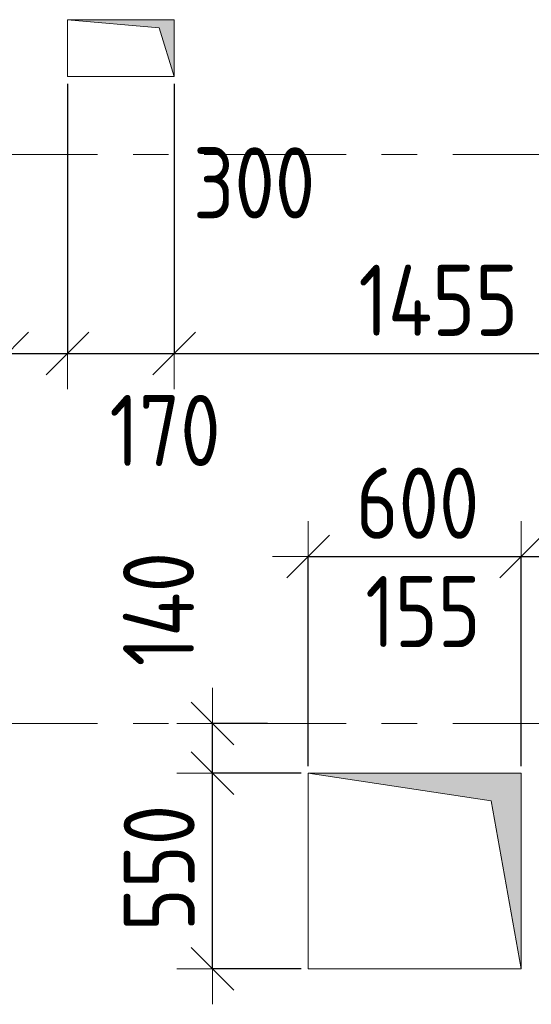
# Model space of a CAD drawing. Header units: metres. Extents: x -38 to 89, y -15 to 21.
# Tile 77 of 129: x 52.15 to 53.59, y 6.61 to 9.38. Entities that reach past the tile are written whole.
import ezdxf

# ---------------------------------------------------------------- set-up
doc = ezdxf.new("R2010")
doc.units = ezdxf.units.M
doc.header["$PDMODE"] = 65
doc.linetypes.add('______11', pattern=[0.5, 0.4, -0.05, 0, -0.05])
doc.linetypes.add('______5', pattern=[1.1, 0.8, -0.1, 0.1, -0.1])
for name, color, linetype, lineweight in [('XR$2$Осевая линия (1)', 7, '______5', 13), ('XR$3$Перекрытие (1)', 7, 'Continuous', 35), ('XR$4$Размерная линия (1)', 7, 'Continuous', 13), ('XR$5$Размерная линия (1)', 7, 'Continuous', 13)]:
    doc.layers.add(name, color=color, linetype=linetype, lineweight=lineweight)
doc.layers.add('XR$3$Макрос проема_ отверстия', color=7, linetype='Continuous', lineweight=13, true_color=0x2d2d2d)
doc.styles.add('ISOCPEUR', font='txt')
doc.dimstyles.new('DIMSTYLE_3', dxfattribs={"dimtxt": 0.2, "dimasz": 0.2, "dimexe": 0, "dimexo": 0, "dimgap": 0.1, "dimtad": 2, "dimdec": 0, "dimlfac": 1000, "dimrnd": 5, "dimzin": 12, "dimdsep": 46, "dimtxsty": 'ISOCPEUR', "dimblk1": 'ALL_ML_STRICH', "dimblk2": 'ALL_ML_STRICH', "dimsah": 1, "dimcen": 0, "dimclrd": 7, "dimclre": 256, "dimclrt": 7, "dimadec": 0, "dimazin": 0, "dimtfac": 1, "dimtdec": 0, "dimtix": 1, "dimtmove": 2, "dimatfit": 3, "dimfxl": 0, "dimtzin": 0, "dimlwd": 0, "dimlwe": -3, "dimarcsym": 0})
doc.dimstyles.new('DIMSTYLE_6', dxfattribs={"dimtxt": 0.2, "dimasz": 0.2, "dimexe": 0, "dimexo": 0, "dimgap": 0.1, "dimtad": 2, "dimdec": 0, "dimlfac": 1000, "dimrnd": 5, "dimzin": 12, "dimdsep": 46, "dimtxsty": 'ISOCPEUR', "dimblk1": 'ALL_ML_STRICH', "dimblk2": 'ALL_ML_STRICH', "dimsah": 1, "dimcen": 0, "dimclrd": 7, "dimclre": 256, "dimclrt": 7, "dimadec": 0, "dimazin": 0, "dimtfac": 1, "dimtdec": 0, "dimtix": 1, "dimtmove": 2, "dimatfit": 3, "dimfxl": 0, "dimtvp": 1.2, "dimtzin": 0, "dimlwd": 0, "dimlwe": -3, "dimarcsym": 0})
doc.dimstyles.new('DIMSTYLE_7', dxfattribs={"dimtxt": 0.2, "dimasz": 0.2, "dimexe": 0, "dimexo": 0, "dimgap": 0.1, "dimtad": 0, "dimdec": 0, "dimlfac": 1000, "dimrnd": 5, "dimzin": 12, "dimdsep": 46, "dimtxsty": 'ISOCPEUR', "dimblk1": 'ALL_ML_STRICH', "dimblk2": 'ALL_ML_STRICH', "dimsah": 1, "dimcen": 0, "dimclrd": 7, "dimclre": 256, "dimclrt": 7, "dimadec": 0, "dimazin": 0, "dimtfac": 1, "dimtdec": 0, "dimtix": 1, "dimtmove": 2, "dimatfit": 3, "dimfxl": 0, "dimtvp": 1.2, "dimtzin": 0, "dimlwd": 0, "dimlwe": -3, "dimarcsym": 0})

# ---------------------------------------------------------------- blocks, each defined once
blk = doc.blocks.new('Отображение проема', base_point=(-1.1579, -49.3094))
at = {"layer": 'XR$3$Макрос проема_ отверстия', "true_color": 0x000000, "transparency": 33554687}
blk.add_hatch(color=18, dxfattribs=at).paths.add_polyline_path([(-1.1579, -50.1094), (-1.0448, -49.4225), (-0.3579, -49.3094), (-1.1579, -49.3094)])
at = {"layer": 'XR$3$Макрос проема_ отверстия', "transparency": 33554687}
for p, q in [((-1.1579, -50.1094), (-1.1579, -49.3094)), ((-1.1579, -49.3094), (-0.3579, -49.3094)), ((-1.0448, -49.4225), (-0.3579, -49.3094)), ((-1.1579, -50.1094), (-1.0448, -49.4225))]:
    blk.add_line(p, q, dxfattribs=at)
blk = doc.blocks.new('ALL_ML_STRICH')
at = {"color": 0, "linetype": 'ByBlock', "lineweight": -2}
for p, q in [((0, -0.5), (0, 0.5)), ((-0.3, -0.3), (0.3, 0.3)), ((-1, 0), (0.5, 0))]:
    blk.add_line(p, q, dxfattribs=at)
blk = doc.blocks.new('*D49')
at = {"layer": 'DEFPOINTS', "color": 7, "linetype": 'Continuous', "lineweight": 13, "transparency": 33554687}
for p in [(51.6156, 9.2192), (52.1156, 9.2192), (51.6156, 8.44)]:
    blk.add_point(p, dxfattribs=at)
at = {"layer": 'XR$4$Размерная линия (1)', "color": 9, "linetype": 'Continuous', "lineweight": -2, "true_color": 0xc7c7c7, "transparency": 33554687}
for p, q in [((51.6156, 9.1992), (51.6156, 8.44)), ((52.1156, 9.1992), (52.1156, 8.44))]:
    blk.add_line(p, q, dxfattribs=at)
at = {"layer": 'XR$4$Размерная линия (1)', "color": 7, "linetype": 'Continuous', "lineweight": -2, "transparency": 33554687}
blk.add_line((51.6156, 8.44), (52.1156, 8.44), dxfattribs=at)
at = {"layer": 'XR$4$Размерная линия (1)', "color": 7, "linetype": 'Continuous', "lineweight": 13, "transparency": 33554687, "xscale": 0.2, "yscale": 0.2, "zscale": 0.2, "rotation": 180}
blk.add_blockref('ALL_ML_STRICH', (51.6156, 8.44), dxfattribs=at)
at = {"layer": 'XR$4$Размерная линия (1)', "color": 7, "linetype": 'Continuous', "lineweight": 13, "transparency": 33554687, "xscale": 0.2, "yscale": 0.2, "zscale": 0.2}
blk.add_blockref('ALL_ML_STRICH', (52.1156, 8.44), dxfattribs=at)
at = {"layer": 'XR$4$Размерная линия (1)', "color": 7, "linetype": 'Continuous', "lineweight": 13, "transparency": 33554687, "insert": (51.518, 8.2314), "char_height": 0.2, "width": 0.5, "attachment_point": 5, "style": 'ISOCPEUR'}
blk.add_mtext('\\W0.83;\\A1;{500}', dxfattribs=at)
blk = doc.blocks.new('*D50')
at = {"layer": 'DEFPOINTS', "color": 7, "linetype": 'Continuous', "lineweight": 13, "transparency": 33554687}
for p in [(52.1156, 9.2192), (52.2856, 9.2192), (52.1156, 8.44)]:
    blk.add_point(p, dxfattribs=at)
at = {"layer": 'XR$4$Размерная линия (1)', "color": 9, "linetype": 'Continuous', "lineweight": -2, "true_color": 0xc7c7c7, "transparency": 33554687}
for p, q in [((52.1156, 9.1992), (52.1156, 8.44)), ((52.2856, 9.1992), (52.2856, 8.44))]:
    blk.add_line(p, q, dxfattribs=at)
at = {"layer": 'XR$4$Размерная линия (1)', "color": 7, "linetype": 'Continuous', "lineweight": -2, "transparency": 33554687}
blk.add_line((52.1156, 8.44), (52.2856, 8.44), dxfattribs=at)
at = {"layer": 'XR$4$Размерная линия (1)', "color": 7, "linetype": 'Continuous', "lineweight": 13, "transparency": 33554687, "xscale": 0.2, "yscale": 0.2, "zscale": 0.2, "rotation": 180}
blk.add_blockref('ALL_ML_STRICH', (52.1156, 8.44), dxfattribs=at)
at = {"layer": 'XR$4$Размерная линия (1)', "color": 7, "linetype": 'Continuous', "lineweight": 13, "transparency": 33554687, "xscale": 0.2, "yscale": 0.2, "zscale": 0.2}
blk.add_blockref('ALL_ML_STRICH', (52.2856, 8.44), dxfattribs=at)
at = {"layer": 'XR$4$Размерная линия (1)', "color": 7, "linetype": 'Continuous', "lineweight": 13, "transparency": 33554687, "insert": (52.56, 8.2238), "char_height": 0.2, "width": 0.5, "attachment_point": 5, "style": 'ISOCPEUR'}
blk.add_mtext('\\W0.83;\\A1;{170}', dxfattribs=at)
blk = doc.blocks.new('*D51')
at = {"layer": 'DEFPOINTS', "color": 7, "linetype": 'Continuous', "lineweight": 13, "transparency": 33554687}
for p in [(52.2856, 9.2192), (52.5856, 9.2192), (52.2856, 8.44)]:
    blk.add_point(p, dxfattribs=at)
at = {"layer": 'XR$4$Размерная линия (1)', "color": 9, "linetype": 'Continuous', "lineweight": -2, "true_color": 0xc7c7c7, "transparency": 33554687}
for p, q in [((52.2856, 9.1992), (52.2856, 8.44)), ((52.5856, 9.1992), (52.5856, 8.44))]:
    blk.add_line(p, q, dxfattribs=at)
at = {"layer": 'XR$4$Размерная линия (1)', "color": 7, "linetype": 'Continuous', "lineweight": -2, "transparency": 33554687}
blk.add_line((52.2856, 8.44), (52.5856, 8.44), dxfattribs=at)
at = {"layer": 'XR$4$Размерная линия (1)', "color": 7, "linetype": 'Continuous', "lineweight": 13, "transparency": 33554687, "xscale": 0.2, "yscale": 0.2, "zscale": 0.2, "rotation": 180}
blk.add_blockref('ALL_ML_STRICH', (52.2856, 8.44), dxfattribs=at)
at = {"layer": 'XR$4$Размерная линия (1)', "color": 7, "linetype": 'Continuous', "lineweight": 13, "transparency": 33554687, "xscale": 0.2, "yscale": 0.2, "zscale": 0.2}
blk.add_blockref('ALL_ML_STRICH', (52.5856, 8.44), dxfattribs=at)
at = {"layer": 'XR$4$Размерная линия (1)', "color": 7, "linetype": 'Continuous', "lineweight": 13, "transparency": 33554687, "insert": (52.8108, 8.9202), "char_height": 0.2, "width": 0.5, "attachment_point": 5, "style": 'ISOCPEUR'}
blk.add_mtext('\\W0.83;\\A1;{300}', dxfattribs=at)
blk = doc.blocks.new('*D52')
at = {"layer": 'DEFPOINTS', "color": 7, "linetype": 'Continuous', "lineweight": 13, "transparency": 33554687}
for p in [(52.5856, 9.2192), (54.04, 8.8), (52.5856, 8.44)]:
    blk.add_point(p, dxfattribs=at)
at = {"layer": 'XR$4$Размерная линия (1)', "color": 9, "linetype": 'Continuous', "lineweight": -2, "true_color": 0xc7c7c7, "transparency": 33554687}
for p, q in [((52.5856, 9.1992), (52.5856, 8.44)), ((54.04, 8.78), (54.04, 8.44))]:
    blk.add_line(p, q, dxfattribs=at)
at = {"layer": 'XR$4$Размерная линия (1)', "color": 7, "linetype": 'Continuous', "lineweight": -2, "transparency": 33554687}
blk.add_line((52.5856, 8.44), (54.04, 8.44), dxfattribs=at)
at = {"layer": 'XR$4$Размерная линия (1)', "color": 7, "linetype": 'Continuous', "lineweight": 13, "transparency": 33554687, "xscale": 0.2, "yscale": 0.2, "zscale": 0.2, "rotation": 180}
blk.add_blockref('ALL_ML_STRICH', (52.5856, 8.44), dxfattribs=at)
at = {"layer": 'XR$4$Размерная линия (1)', "color": 7, "linetype": 'Continuous', "lineweight": 13, "transparency": 33554687, "xscale": 0.2, "yscale": 0.2, "zscale": 0.2}
blk.add_blockref('ALL_ML_STRICH', (54.04, 8.44), dxfattribs=at)
at = {"layer": 'XR$4$Размерная линия (1)', "color": 7, "linetype": 'Continuous', "lineweight": 13, "transparency": 33554687, "insert": (53.3295, 8.59), "char_height": 0.2, "width": 0.666667, "attachment_point": 5, "style": 'ISOCPEUR'}
blk.add_mtext('\\W0.83;\\A1;{1455}', dxfattribs=at)
blk = doc.blocks.new('*D57')
at = {"layer": 'DEFPOINTS', "color": 7, "linetype": 'Continuous', "lineweight": 13, "transparency": 33554687}
for p in [(52.963, 7.2599), (52.6934, 6.7099), (52.963, 6.7099)]:
    blk.add_point(p, dxfattribs=at)
at = {"layer": 'XR$4$Размерная линия (1)', "color": 9, "linetype": 'Continuous', "lineweight": -2, "true_color": 0xc7c7c7, "transparency": 33554687}
for p, q in [((52.943, 7.2599), (52.6934, 7.2599)), ((52.943, 6.7099), (52.6934, 6.7099))]:
    blk.add_line(p, q, dxfattribs=at)
at = {"layer": 'XR$4$Размерная линия (1)', "color": 7, "linetype": 'Continuous', "lineweight": -2, "transparency": 33554687}
blk.add_line((52.6934, 6.7099), (52.6934, 7.2599), dxfattribs=at)
at = {"layer": 'XR$4$Размерная линия (1)', "color": 7, "linetype": 'Continuous', "lineweight": 13, "transparency": 33554687, "xscale": 0.2, "yscale": 0.2, "zscale": 0.2}
for p, rotation in [((52.6934, 7.2599), 90), ((52.6934, 6.7099), 270)]:
    blk.add_blockref('ALL_ML_STRICH', p, dxfattribs=dict(at, rotation=rotation))
at = {"layer": 'XR$4$Размерная линия (1)', "color": 7, "linetype": 'Continuous', "lineweight": 13, "transparency": 33554687, "insert": (52.5434, 6.9932), "char_height": 0.2, "width": 0.5, "attachment_point": 5, "rotation": 90, "style": 'ISOCPEUR'}
blk.add_mtext('\\W0.83;\\A1;{550}', dxfattribs=at)
blk = doc.blocks.new('*D58')
at = {"layer": 'DEFPOINTS', "color": 7, "linetype": 'Continuous', "lineweight": 13, "transparency": 33554687}
for p in [(52.8689, 7.4), (52.6934, 7.2599), (52.963, 7.2599)]:
    blk.add_point(p, dxfattribs=at)
at = {"layer": 'XR$4$Размерная линия (1)', "color": 9, "linetype": 'Continuous', "lineweight": -2, "true_color": 0xc7c7c7, "transparency": 33554687}
for p, q in [((52.8489, 7.4), (52.6934, 7.4)), ((52.943, 7.2599), (52.6934, 7.2599))]:
    blk.add_line(p, q, dxfattribs=at)
at = {"layer": 'XR$4$Размерная линия (1)', "color": 7, "linetype": 'Continuous', "lineweight": -2, "transparency": 33554687}
blk.add_line((52.6934, 7.2599), (52.6934, 7.4), dxfattribs=at)
at = {"layer": 'XR$4$Размерная линия (1)', "color": 7, "linetype": 'Continuous', "lineweight": 13, "transparency": 33554687, "xscale": 0.2, "yscale": 0.2, "zscale": 0.2}
for p, rotation in [((52.6934, 7.4), 90), ((52.6934, 7.2599), 270)]:
    blk.add_blockref('ALL_ML_STRICH', p, dxfattribs=dict(at, rotation=rotation))
at = {"layer": 'XR$4$Размерная линия (1)', "color": 7, "linetype": 'Continuous', "lineweight": 13, "transparency": 33554687, "insert": (52.5417, 7.7214), "char_height": 0.2, "width": 0.5, "attachment_point": 5, "rotation": 90, "style": 'ISOCPEUR'}
blk.add_mtext('\\W0.83;\\A1;{140}', dxfattribs=at)
blk = doc.blocks.new('*D287')
at = {"layer": 'DEFPOINTS', "color": 7, "linetype": 'Continuous', "lineweight": 13, "transparency": 33554687}
for p in [(52.963, 7.8692), (52.963, 7.2599), (53.563, 7.2599)]:
    blk.add_point(p, dxfattribs=at)
at = {"layer": 'XR$4$Размерная линия (1)', "color": 9, "linetype": 'Continuous', "lineweight": -2, "true_color": 0xc7c7c7, "transparency": 33554687}
for p, q in [((52.963, 7.2799), (52.963, 7.8692)), ((53.563, 7.2799), (53.563, 7.8692))]:
    blk.add_line(p, q, dxfattribs=at)
at = {"layer": 'XR$4$Размерная линия (1)', "color": 7, "linetype": 'Continuous', "lineweight": -2, "transparency": 33554687}
blk.add_line((52.963, 7.8692), (53.563, 7.8692), dxfattribs=at)
at = {"layer": 'XR$4$Размерная линия (1)', "color": 7, "linetype": 'Continuous', "lineweight": 13, "transparency": 33554687, "xscale": 0.2, "yscale": 0.2, "zscale": 0.2, "rotation": 180}
blk.add_blockref('ALL_ML_STRICH', (52.963, 7.8692), dxfattribs=at)
at = {"layer": 'XR$4$Размерная линия (1)', "color": 7, "linetype": 'Continuous', "lineweight": 13, "transparency": 33554687, "xscale": 0.2, "yscale": 0.2, "zscale": 0.2}
blk.add_blockref('ALL_ML_STRICH', (53.563, 7.8692), dxfattribs=at)
at = {"layer": 'XR$4$Размерная линия (1)', "color": 7, "linetype": 'Continuous', "lineweight": 13, "transparency": 33554687, "insert": (53.2713, 8.0192), "char_height": 0.2, "width": 0.5, "attachment_point": 5, "style": 'ISOCPEUR'}
blk.add_mtext('\\W0.83;\\A1;{600}', dxfattribs=at)
blk = doc.blocks.new('*D288')
at = {"layer": 'DEFPOINTS', "color": 7, "linetype": 'Continuous', "lineweight": 13, "transparency": 33554687}
for p in [(53.563, 7.8692), (53.563, 7.2599), (54.4501, 7.0999)]:
    blk.add_point(p, dxfattribs=at)
at = {"layer": 'XR$4$Размерная линия (1)', "color": 9, "linetype": 'Continuous', "lineweight": -2, "true_color": 0xc7c7c7, "transparency": 33554687}
for p, q in [((53.563, 7.2799), (53.563, 7.8692)), ((54.4501, 7.1199), (54.4501, 7.8692))]:
    blk.add_line(p, q, dxfattribs=at)
at = {"layer": 'XR$4$Размерная линия (1)', "color": 7, "linetype": 'Continuous', "lineweight": -2, "transparency": 33554687}
blk.add_line((53.563, 7.8692), (54.4501, 7.8692), dxfattribs=at)
at = {"layer": 'XR$4$Размерная линия (1)', "color": 7, "linetype": 'Continuous', "lineweight": 13, "transparency": 33554687, "xscale": 0.2, "yscale": 0.2, "zscale": 0.2, "rotation": 180}
blk.add_blockref('ALL_ML_STRICH', (53.563, 7.8692), dxfattribs=at)
at = {"layer": 'XR$4$Размерная линия (1)', "color": 7, "linetype": 'Continuous', "lineweight": 13, "transparency": 33554687, "xscale": 0.2, "yscale": 0.2, "zscale": 0.2}
blk.add_blockref('ALL_ML_STRICH', (54.4501, 7.8692), dxfattribs=at)
at = {"layer": 'XR$4$Размерная линия (1)', "color": 7, "linetype": 'Continuous', "lineweight": 13, "transparency": 33554687, "insert": (54.0149, 8.0192), "char_height": 0.2, "width": 0.5, "attachment_point": 5, "style": 'ISOCPEUR'}
blk.add_mtext('\\W0.83;\\A1;{885}', dxfattribs=at)
blk = doc.blocks.new('*D396')
at = {"layer": 'DEFPOINTS', "color": 7, "linetype": 'Continuous', "lineweight": 13, "transparency": 33554687}
for p in [(51.6156, 9.2192), (52.1156, 9.2192), (51.6156, 8.44)]:
    blk.add_point(p, dxfattribs=at)
at = {"layer": 'XR$5$Размерная линия (1)', "color": 9, "linetype": 'Continuous', "lineweight": -2, "true_color": 0xc7c7c7, "transparency": 33554687}
for p, q in [((51.6156, 9.1992), (51.6156, 8.44)), ((52.1156, 9.1992), (52.1156, 8.44))]:
    blk.add_line(p, q, dxfattribs=at)
at = {"layer": 'XR$5$Размерная линия (1)', "color": 7, "linetype": 'Continuous', "lineweight": -2, "transparency": 33554687}
blk.add_line((51.6156, 8.44), (52.1156, 8.44), dxfattribs=at)
at = {"layer": 'XR$5$Размерная линия (1)', "color": 7, "linetype": 'Continuous', "lineweight": 13, "transparency": 33554687, "xscale": 0.2, "yscale": 0.2, "zscale": 0.2, "rotation": 180}
blk.add_blockref('ALL_ML_STRICH', (51.6156, 8.44), dxfattribs=at)
at = {"layer": 'XR$5$Размерная линия (1)', "color": 7, "linetype": 'Continuous', "lineweight": 13, "transparency": 33554687, "xscale": 0.2, "yscale": 0.2, "zscale": 0.2}
blk.add_blockref('ALL_ML_STRICH', (52.1156, 8.44), dxfattribs=at)
at = {"layer": 'XR$5$Размерная линия (1)', "color": 7, "linetype": 'Continuous', "lineweight": 13, "transparency": 33554687, "insert": (51.518, 8.2314), "char_height": 0.2, "width": 0.5, "attachment_point": 5, "style": 'ISOCPEUR'}
blk.add_mtext('\\W0.83;\\A1;{500}', dxfattribs=at)
blk = doc.blocks.new('*D397')
at = {"layer": 'DEFPOINTS', "color": 7, "linetype": 'Continuous', "lineweight": 13, "transparency": 33554687}
for p in [(52.1156, 9.2192), (52.2856, 9.2192), (52.1156, 8.44)]:
    blk.add_point(p, dxfattribs=at)
at = {"layer": 'XR$5$Размерная линия (1)', "color": 9, "linetype": 'Continuous', "lineweight": -2, "true_color": 0xc7c7c7, "transparency": 33554687}
for p, q in [((52.1156, 9.1992), (52.1156, 8.44)), ((52.2856, 9.1992), (52.2856, 8.44))]:
    blk.add_line(p, q, dxfattribs=at)
at = {"layer": 'XR$5$Размерная линия (1)', "color": 7, "linetype": 'Continuous', "lineweight": -2, "transparency": 33554687}
blk.add_line((52.1156, 8.44), (52.2856, 8.44), dxfattribs=at)
at = {"layer": 'XR$5$Размерная линия (1)', "color": 7, "linetype": 'Continuous', "lineweight": 13, "transparency": 33554687, "xscale": 0.2, "yscale": 0.2, "zscale": 0.2, "rotation": 180}
blk.add_blockref('ALL_ML_STRICH', (52.1156, 8.44), dxfattribs=at)
at = {"layer": 'XR$5$Размерная линия (1)', "color": 7, "linetype": 'Continuous', "lineweight": 13, "transparency": 33554687, "xscale": 0.2, "yscale": 0.2, "zscale": 0.2}
blk.add_blockref('ALL_ML_STRICH', (52.2856, 8.44), dxfattribs=at)
at = {"layer": 'XR$5$Размерная линия (1)', "color": 7, "linetype": 'Continuous', "lineweight": 13, "transparency": 33554687, "insert": (52.56, 8.2238), "char_height": 0.2, "width": 0.5, "attachment_point": 5, "style": 'ISOCPEUR'}
blk.add_mtext('\\W0.83;\\A1;{170}', dxfattribs=at)
blk = doc.blocks.new('*D398')
at = {"layer": 'DEFPOINTS', "color": 7, "linetype": 'Continuous', "lineweight": 13, "transparency": 33554687}
for p in [(52.2856, 9.2192), (52.5856, 9.2192), (52.2856, 8.44)]:
    blk.add_point(p, dxfattribs=at)
at = {"layer": 'XR$5$Размерная линия (1)', "color": 9, "linetype": 'Continuous', "lineweight": -2, "true_color": 0xc7c7c7, "transparency": 33554687}
for p, q in [((52.2856, 9.1992), (52.2856, 8.44)), ((52.5856, 9.1992), (52.5856, 8.44))]:
    blk.add_line(p, q, dxfattribs=at)
at = {"layer": 'XR$5$Размерная линия (1)', "color": 7, "linetype": 'Continuous', "lineweight": -2, "transparency": 33554687}
blk.add_line((52.2856, 8.44), (52.5856, 8.44), dxfattribs=at)
at = {"layer": 'XR$5$Размерная линия (1)', "color": 7, "linetype": 'Continuous', "lineweight": 13, "transparency": 33554687, "xscale": 0.2, "yscale": 0.2, "zscale": 0.2, "rotation": 180}
blk.add_blockref('ALL_ML_STRICH', (52.2856, 8.44), dxfattribs=at)
at = {"layer": 'XR$5$Размерная линия (1)', "color": 7, "linetype": 'Continuous', "lineweight": 13, "transparency": 33554687, "xscale": 0.2, "yscale": 0.2, "zscale": 0.2}
blk.add_blockref('ALL_ML_STRICH', (52.5856, 8.44), dxfattribs=at)
at = {"layer": 'XR$5$Размерная линия (1)', "color": 7, "linetype": 'Continuous', "lineweight": 13, "transparency": 33554687, "insert": (52.8108, 8.9202), "char_height": 0.2, "width": 0.5, "attachment_point": 5, "style": 'ISOCPEUR'}
blk.add_mtext('\\W0.83;\\A1;{300}', dxfattribs=at)
blk = doc.blocks.new('*D399')
at = {"layer": 'DEFPOINTS', "color": 7, "linetype": 'Continuous', "lineweight": 13, "transparency": 33554687}
for p in [(52.5856, 9.2192), (54.04, 8.8), (52.5856, 8.44)]:
    blk.add_point(p, dxfattribs=at)
at = {"layer": 'XR$5$Размерная линия (1)', "color": 9, "linetype": 'Continuous', "lineweight": -2, "true_color": 0xc7c7c7, "transparency": 33554687}
for p, q in [((52.5856, 9.1992), (52.5856, 8.44)), ((54.04, 8.78), (54.04, 8.44))]:
    blk.add_line(p, q, dxfattribs=at)
at = {"layer": 'XR$5$Размерная линия (1)', "color": 7, "linetype": 'Continuous', "lineweight": -2, "transparency": 33554687}
blk.add_line((52.5856, 8.44), (54.04, 8.44), dxfattribs=at)
at = {"layer": 'XR$5$Размерная линия (1)', "color": 7, "linetype": 'Continuous', "lineweight": 13, "transparency": 33554687, "xscale": 0.2, "yscale": 0.2, "zscale": 0.2, "rotation": 180}
blk.add_blockref('ALL_ML_STRICH', (52.5856, 8.44), dxfattribs=at)
at = {"layer": 'XR$5$Размерная линия (1)', "color": 7, "linetype": 'Continuous', "lineweight": 13, "transparency": 33554687, "xscale": 0.2, "yscale": 0.2, "zscale": 0.2}
blk.add_blockref('ALL_ML_STRICH', (54.04, 8.44), dxfattribs=at)
at = {"layer": 'XR$5$Размерная линия (1)', "color": 7, "linetype": 'Continuous', "lineweight": 13, "transparency": 33554687, "insert": (53.3295, 8.59), "char_height": 0.2, "width": 0.666667, "attachment_point": 5, "style": 'ISOCPEUR'}
blk.add_mtext('\\W0.83;\\A1;{1455}', dxfattribs=at)
blk = doc.blocks.new('*D404')
at = {"layer": 'DEFPOINTS', "color": 7, "linetype": 'Continuous', "lineweight": 13, "transparency": 33554687}
for p in [(52.963, 7.2599), (52.6934, 6.7099), (52.963, 6.7099)]:
    blk.add_point(p, dxfattribs=at)
at = {"layer": 'XR$5$Размерная линия (1)', "color": 9, "linetype": 'Continuous', "lineweight": -2, "true_color": 0xc7c7c7, "transparency": 33554687}
for p, q in [((52.943, 7.2599), (52.6934, 7.2599)), ((52.943, 6.7099), (52.6934, 6.7099))]:
    blk.add_line(p, q, dxfattribs=at)
at = {"layer": 'XR$5$Размерная линия (1)', "color": 7, "linetype": 'Continuous', "lineweight": -2, "transparency": 33554687}
blk.add_line((52.6934, 6.7099), (52.6934, 7.2599), dxfattribs=at)
at = {"layer": 'XR$5$Размерная линия (1)', "color": 7, "linetype": 'Continuous', "lineweight": 13, "transparency": 33554687, "xscale": 0.2, "yscale": 0.2, "zscale": 0.2}
for p, rotation in [((52.6934, 7.2599), 90), ((52.6934, 6.7099), 270)]:
    blk.add_blockref('ALL_ML_STRICH', p, dxfattribs=dict(at, rotation=rotation))
at = {"layer": 'XR$5$Размерная линия (1)', "color": 7, "linetype": 'Continuous', "lineweight": 13, "transparency": 33554687, "insert": (52.5434, 6.9932), "char_height": 0.2, "width": 0.5, "attachment_point": 5, "rotation": 90, "style": 'ISOCPEUR'}
blk.add_mtext('\\W0.83;\\A1;{550}', dxfattribs=at)
blk = doc.blocks.new('*D405')
at = {"layer": 'DEFPOINTS', "color": 7, "linetype": 'Continuous', "lineweight": 13, "transparency": 33554687}
for p in [(52.8689, 7.4), (52.6934, 7.2599), (52.963, 7.2599)]:
    blk.add_point(p, dxfattribs=at)
at = {"layer": 'XR$5$Размерная линия (1)', "color": 9, "linetype": 'Continuous', "lineweight": -2, "true_color": 0xc7c7c7, "transparency": 33554687}
for p, q in [((52.8489, 7.4), (52.6934, 7.4)), ((52.943, 7.2599), (52.6934, 7.2599))]:
    blk.add_line(p, q, dxfattribs=at)
at = {"layer": 'XR$5$Размерная линия (1)', "color": 7, "linetype": 'Continuous', "lineweight": -2, "transparency": 33554687}
blk.add_line((52.6934, 7.2599), (52.6934, 7.4), dxfattribs=at)
at = {"layer": 'XR$5$Размерная линия (1)', "color": 7, "linetype": 'Continuous', "lineweight": 13, "transparency": 33554687, "xscale": 0.2, "yscale": 0.2, "zscale": 0.2}
for p, rotation in [((52.6934, 7.4), 90), ((52.6934, 7.2599), 270)]:
    blk.add_blockref('ALL_ML_STRICH', p, dxfattribs=dict(at, rotation=rotation))
at = {"layer": 'XR$5$Размерная линия (1)', "color": 7, "linetype": 'Continuous', "lineweight": 13, "transparency": 33554687, "insert": (52.5417, 7.7214), "char_height": 0.2, "width": 0.5, "attachment_point": 5, "rotation": 90, "style": 'ISOCPEUR'}
blk.add_mtext('\\W0.83;\\A1;{140}', dxfattribs=at)
blk = doc.blocks.new('*D555')
at = {"layer": 'DEFPOINTS', "color": 7, "linetype": 'Continuous', "lineweight": 13, "transparency": 33554687}
for p in [(52.963, 7.8692), (52.963, 7.2599), (53.563, 7.2599)]:
    blk.add_point(p, dxfattribs=at)
at = {"layer": 'XR$5$Размерная линия (1)', "color": 9, "linetype": 'Continuous', "lineweight": -2, "true_color": 0xc7c7c7, "transparency": 33554687}
for p, q in [((52.963, 7.2799), (52.963, 7.8692)), ((53.563, 7.2799), (53.563, 7.8692))]:
    blk.add_line(p, q, dxfattribs=at)
at = {"layer": 'XR$5$Размерная линия (1)', "color": 7, "linetype": 'Continuous', "lineweight": -2, "transparency": 33554687}
blk.add_line((52.963, 7.8692), (53.563, 7.8692), dxfattribs=at)
at = {"layer": 'XR$5$Размерная линия (1)', "color": 7, "linetype": 'Continuous', "lineweight": 13, "transparency": 33554687, "xscale": 0.2, "yscale": 0.2, "zscale": 0.2, "rotation": 180}
blk.add_blockref('ALL_ML_STRICH', (52.963, 7.8692), dxfattribs=at)
at = {"layer": 'XR$5$Размерная линия (1)', "color": 7, "linetype": 'Continuous', "lineweight": 13, "transparency": 33554687, "xscale": 0.2, "yscale": 0.2, "zscale": 0.2}
blk.add_blockref('ALL_ML_STRICH', (53.563, 7.8692), dxfattribs=at)
at = {"layer": 'XR$5$Размерная линия (1)', "color": 7, "linetype": 'Continuous', "lineweight": 13, "transparency": 33554687, "insert": (53.2713, 8.0192), "char_height": 0.2, "width": 0.5, "attachment_point": 5, "style": 'ISOCPEUR'}
blk.add_mtext('\\W0.83;\\A1;{600}', dxfattribs=at)
blk = doc.blocks.new('*D556')
at = {"layer": 'DEFPOINTS', "color": 7, "linetype": 'Continuous', "lineweight": 13, "transparency": 33554687}
for p in [(53.563, 7.8692), (53.563, 7.2599), (53.72, 7.11)]:
    blk.add_point(p, dxfattribs=at)
at = {"layer": 'XR$5$Размерная линия (1)', "color": 9, "linetype": 'Continuous', "lineweight": -2, "true_color": 0xc7c7c7, "transparency": 33554687}
for p, q in [((53.563, 7.2799), (53.563, 7.8692)), ((53.72, 7.13), (53.72, 7.8692))]:
    blk.add_line(p, q, dxfattribs=at)
at = {"layer": 'XR$5$Размерная линия (1)', "color": 7, "linetype": 'Continuous', "lineweight": -2, "transparency": 33554687}
blk.add_line((53.563, 7.8692), (53.72, 7.8692), dxfattribs=at)
at = {"layer": 'XR$5$Размерная линия (1)', "color": 7, "linetype": 'Continuous', "lineweight": 13, "transparency": 33554687, "xscale": 0.2, "yscale": 0.2, "zscale": 0.2, "rotation": 180}
blk.add_blockref('ALL_ML_STRICH', (53.563, 7.8692), dxfattribs=at)
at = {"layer": 'XR$5$Размерная линия (1)', "color": 7, "linetype": 'Continuous', "lineweight": 13, "transparency": 33554687, "xscale": 0.2, "yscale": 0.2, "zscale": 0.2}
blk.add_blockref('ALL_ML_STRICH', (53.72, 7.8692), dxfattribs=at)
at = {"layer": 'XR$5$Размерная линия (1)', "color": 7, "linetype": 'Continuous', "lineweight": 13, "transparency": 33554687, "insert": (53.2863, 7.7144), "char_height": 0.2, "width": 0.5, "attachment_point": 5, "style": 'ISOCPEUR'}
blk.add_mtext('\\W0.83;\\A1;{155}', dxfattribs=at)

msp = doc.modelspace()

# ---------------------------------------------------------------- linework, layer by layer
at = {"layer": 'XR$2$Осевая линия (1)', "color": 253, "linetype": '______11', "lineweight": 13, "true_color": 0xa0a0a0, "transparency": 33554687}
for p, q in [((-2.63, 9), (62.6, 9)), ((-2.63, 7.4), (62.6, 7.4))]:
    msp.add_line(p, q, dxfattribs=at)
at = {"layer": 'XR$3$Перекрытие (1)', "color": 7, "linetype": 'Continuous', "lineweight": 13, "transparency": 33554687}
for p, q in [((52.2856, 9.3792), (52.2856, 9.2192)), ((52.5856, 9.3792), (52.2856, 9.3792)), ((52.5856, 9.2192), (52.5856, 9.3792)), ((52.2856, 9.2192), (52.5856, 9.2192)), ((53.563, 7.2599), (52.963, 7.2599)), ((52.963, 7.2599), (52.963, 6.7099)), ((53.563, 6.7099), (53.563, 7.2599)), ((52.963, 6.7099), (53.563, 6.7099))]:
    msp.add_line(p, q, dxfattribs=at)

# ---------------------------------------------------------------- block references
at = {"layer": 'XR$3$Макрос проема_ отверстия', "transparency": 33554687, "xscale": 0.2, "yscale": 0.3749999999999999, "rotation": 270}
msp.add_blockref('Отображение проема', (52.5856, 9.3792), dxfattribs=at)
at = {"layer": 'XR$3$Макрос проема_ отверстия', "transparency": 33554687, "xscale": -0.7500000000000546, "yscale": 0.687500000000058}
msp.add_blockref('Отображение проема', (53.563, 7.2599), dxfattribs=at)

# ---------------------------------------------------------------- dimensions: what is measured, and where the dimension line sits
at = {"layer": 'XR$4$Размерная линия (1)', "color": 7, "linetype": 'Continuous', "lineweight": 13, "transparency": 33554687}
for base, p1, p2, dimstyle, picture, middle in [((52.1156, 8.44), (51.6156, 9.1992), (52.1156, 9.1992), 'DIMSTYLE_7', '*D49', (51.518, 8.2314)), ((52.2856, 8.44), (52.1156, 9.1992), (52.2856, 9.1992), 'DIMSTYLE_7', '*D50', (52.56, 8.2238)), ((52.5856, 8.44), (52.2856, 9.1992), (52.5856, 9.1992), 'DIMSTYLE_6', '*D51', (52.8108, 8.9202)), ((54.04, 8.44), (52.5856, 9.1992), (54.04, 8.78), 'DIMSTYLE_3', '*D52', (53.3295, 8.59)), ((53.563, 7.8692), (52.963, 7.2799), (53.563, 7.2799), 'DIMSTYLE_3', '*D287', (53.2713, 8.0192)), ((54.4501, 7.8692), (53.563, 7.2799), (54.4501, 7.1199), 'DIMSTYLE_3', '*D288', (54.0149, 8.0192))]:
    dim = msp.add_linear_dim(base=base, p1=p1, p2=p2, dimstyle=dimstyle, override={"dimpost": '<>', "dimclrd": 7, "dimclre": 9, "dimclrt": 7, "dimlwd": 0, "dimlwe": 65533}, dxfattribs=at)
    dim.commit()
    dim.dimension.update_dxf_attribs({"geometry": picture, "text_midpoint": middle, "dimtype": 160})
for base, p1, p2, dimstyle, picture, middle in [((52.6934, 7.4), (52.943, 7.2599), (52.8489, 7.4), 'DIMSTYLE_6', '*D58', (52.5417, 7.7214)), ((52.6934, 7.2599), (52.943, 6.7099), (52.943, 7.2599), 'DIMSTYLE_3', '*D57', (52.5434, 6.9932))]:
    dim = msp.add_linear_dim(base=base, p1=p1, p2=p2, angle=90, dimstyle=dimstyle, override={"dimpost": '<>', "dimclrd": 7, "dimclre": 9, "dimclrt": 7, "dimlwd": 0, "dimlwe": 65533}, dxfattribs=at)
    dim.commit()
    dim.dimension.update_dxf_attribs({"geometry": picture, "text_midpoint": middle, "dimtype": 160})
at = {"layer": 'XR$5$Размерная линия (1)', "color": 7, "linetype": 'Continuous', "lineweight": 13, "transparency": 33554687}
for base, p1, p2, dimstyle, picture, middle in [((52.1156, 8.44), (51.6156, 9.1992), (52.1156, 9.1992), 'DIMSTYLE_7', '*D396', (51.518, 8.2314)), ((52.2856, 8.44), (52.1156, 9.1992), (52.2856, 9.1992), 'DIMSTYLE_7', '*D397', (52.56, 8.2238)), ((52.5856, 8.44), (52.2856, 9.1992), (52.5856, 9.1992), 'DIMSTYLE_6', '*D398', (52.8108, 8.9202)), ((54.04, 8.44), (52.5856, 9.1992), (54.04, 8.78), 'DIMSTYLE_3', '*D399', (53.3295, 8.59)), ((53.563, 7.8692), (52.963, 7.2799), (53.563, 7.2799), 'DIMSTYLE_3', '*D555', (53.2713, 8.0192)), ((53.72, 7.8692), (53.563, 7.2799), (53.72, 7.13), 'DIMSTYLE_7', '*D556', (53.2863, 7.7144))]:
    dim = msp.add_linear_dim(base=base, p1=p1, p2=p2, dimstyle=dimstyle, override={"dimpost": '<>', "dimclrd": 7, "dimclre": 9, "dimclrt": 7, "dimlwd": 0, "dimlwe": 65533}, dxfattribs=at)
    dim.commit()
    dim.dimension.update_dxf_attribs({"geometry": picture, "text_midpoint": middle, "dimtype": 160})
for base, p1, p2, dimstyle, picture, middle in [((52.6934, 7.4), (52.943, 7.2599), (52.8489, 7.4), 'DIMSTYLE_6', '*D405', (52.5417, 7.7214)), ((52.6934, 7.2599), (52.943, 6.7099), (52.943, 7.2599), 'DIMSTYLE_3', '*D404', (52.5434, 6.9932))]:
    dim = msp.add_linear_dim(base=base, p1=p1, p2=p2, angle=90, dimstyle=dimstyle, override={"dimpost": '<>', "dimclrd": 7, "dimclre": 9, "dimclrt": 7, "dimlwd": 0, "dimlwe": 65533}, dxfattribs=at)
    dim.commit()
    dim.dimension.update_dxf_attribs({"geometry": picture, "text_midpoint": middle, "dimtype": 160})

doc.saveas('drawing.dxf')
